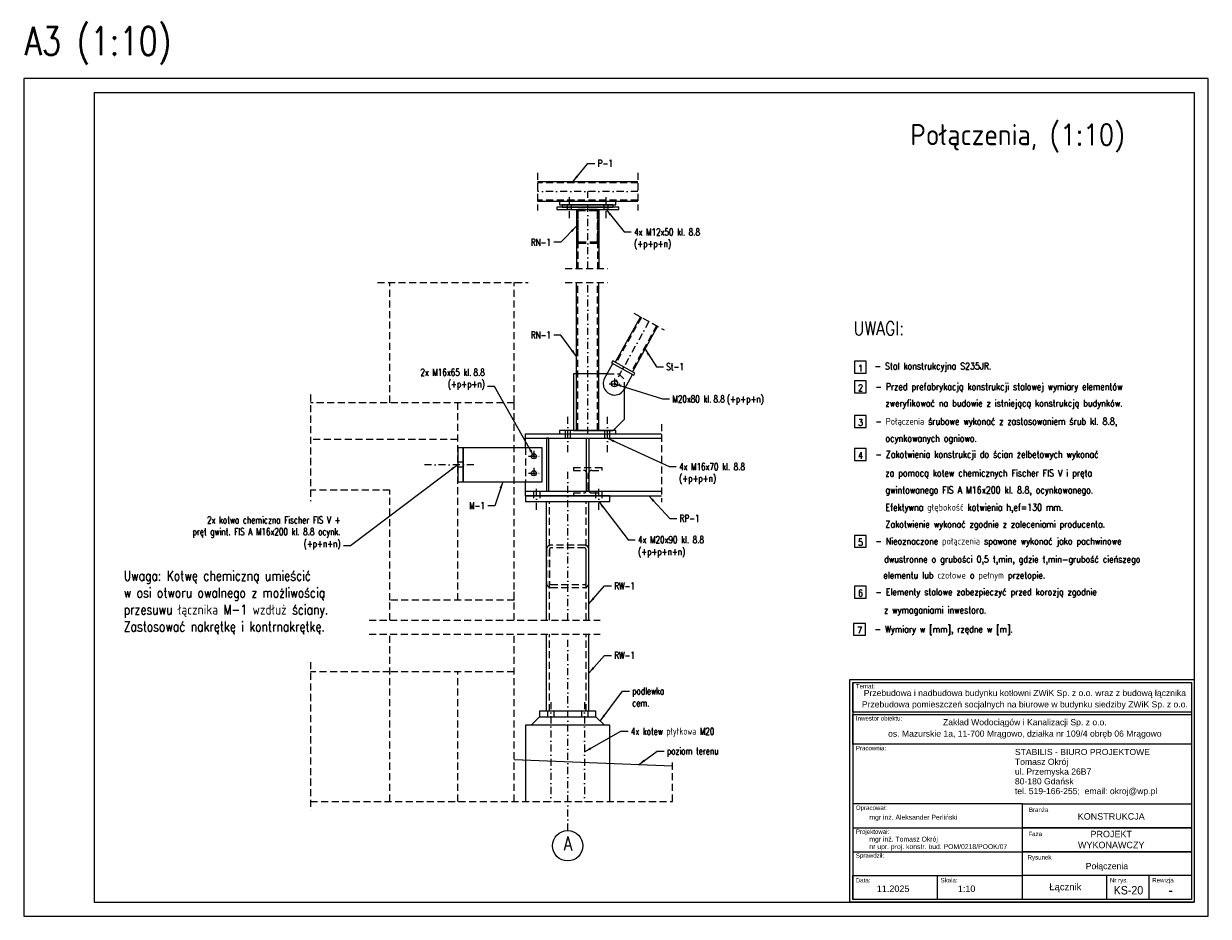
# Model space of a CAD drawing. Header units: centimetres. Extents: x 686402 to 1830517, y -1283654 to -666360.
# Tile 19 of 35: x 1771177 to 1775377, y -1068388 to -1065224. Entities that reach past the tile are written whole.
import ezdxf
from ezdxf.enums import TextEntityAlignment as Align

# ---------------------------------------------------------------- set-up
doc = ezdxf.new("R2010")
doc.units = ezdxf.units.CM
doc.header["$LTSCALE"] = 50
doc.header["$MEASUREMENT"] = 0
doc.linetypes.add('DASHDOT', pattern=[1, 0.5, -0.25, 0, -0.25])
doc.linetypes.add('DASHED', pattern=[0.75, 0.5, -0.25])
for name, color, linetype in [('0-Ramki', 2, 'Continuous'), ('5', 9, 'Continuous'), ('k_stal_niewid', 4, 'DASHED'), ('k_stal_opisy_5', 2, 'Continuous'), ('k_stal_osie', 1, 'DASHDOT'), ('k_stal_otwory', 1, 'DASHDOT'), ('k_stal_widok', 7, 'Continuous'), ('k_stal_wymiary', 3, 'Continuous'), ('k_żelbet', 6, 'Continuous')]:
    doc.layers.add(name, color=color, linetype=linetype)
doc.styles.add('MSE-200', font='romans.shx', dxfattribs={"width": 0.8, "height": 40})
doc.styles.add('ROMANS', font='ROMANS.SHX', dxfattribs={"width": 0.85})
doc.styles.add('standard2', font='ARIAL.TTF', dxfattribs={"height": 20})
doc.styles.add('TXT3', font='romans.shx', dxfattribs={"width": 0.75})
doc.dimstyles.new('Skala_1_10', dxfattribs={"dimscale": 10, "dimtxt": 2.5, "dimasz": 2.5, "dimexe": 1, "dimexo": 1, "dimgap": 1, "dimtad": 1, "dimdec": 0, "dimzin": 0, "dimdsep": 46, "dimtxsty": 'TXT3', "dimcen": 2.5, "dimadec": 0, "dimazin": 0, "dimtfac": 1, "dimtdec": 0, "dimtmove": 0, "dimatfit": 3, "dimfxl": 0, "dimtolj": 1, "dimtzin": 0, "dimarcsym": 0})

msp = doc.modelspace()

# ---------------------------------------------------------------- linework, layer by layer
at = {"layer": '0-Ramki', "color": 1}
for p, q in [((1771426.6, -1065468.2), (1771426.6, -1068338.2)), ((1771426.6, -1065468.2), (1775326.6, -1065468.2)), ((1775326.6, -1065468.2), (1775326.6, -1068338.2)), ((1771426.6, -1068338.2), (1775326.6, -1068338.2))]:
    msp.add_line(p, q, dxfattribs=at)
at = {"layer": '0-Ramki', "color": 2}
for p, q in [((1774115.9, -1067559), (1774115.9, -1068328.5)), ((1775316.9, -1067559), (1775316.9, -1068328.5)), ((1774717.5, -1067989.8), (1774115.9, -1067989.8)), ((1774115.9, -1067989.8), (1774115.9, -1068243.8)), ((1774717.5, -1068243.8), (1774717.5, -1067989.8)), ((1774115.9, -1068074.5), (1774717.5, -1068074.5)), ((1774115.9, -1068159.2), (1774717.5, -1068159.2)), ((1774717.5, -1068159.2), (1775316.9, -1068159.2)), ((1774115.9, -1068243.8), (1774717.5, -1068243.8)), ((1774115.9, -1068328.5), (1774115.9, -1068243.8)), ((1774416.7, -1068328.5), (1774416.7, -1068243.8)), ((1774717.5, -1068328.5), (1774717.5, -1068243.8)), ((1775017.2, -1068328.5), (1775017.2, -1068243.8)), ((1775167.1, -1068328.5), (1775167.1, -1068243.8)), ((1775316.9, -1068243.8), (1775316.9, -1068328.5)), ((1775316.9, -1068328.5), (1774115.9, -1068328.5))]:
    msp.add_line(p, q, dxfattribs=at)
at = {"layer": '0-Ramki', "color": 1}
msp.add_lwpolyline([(1774106.2, -1067549.2), (1775326.6, -1067549.2), (1775326.6, -1068338.2), (1774106.2, -1068338.2)], close=True, dxfattribs=at)
at = {"layer": '0-Ramki', "color": 2}
for points in [[(1774115.9, -1067559), (1775316.9, -1067559), (1775316.9, -1067664.4), (1774115.9, -1067664.4)], [(1774115.9, -1067672.7), (1775316.9, -1067672.7), (1775316.9, -1067778.1), (1774115.9, -1067778.1)], [(1774717.5, -1067989.8), (1775316.9, -1067989.8), (1775316.9, -1068074.5), (1774717.5, -1068074.5)], [(1774717.5, -1068074.5), (1775316.9, -1068074.5), (1775316.9, -1068159.2), (1774717.5, -1068159.2)], [(1774717.5, -1068159.2), (1775316.9, -1068159.2), (1775316.9, -1068243.8), (1774717.5, -1068243.8)]]:
    msp.add_lwpolyline(points, close=True, dxfattribs=at)
at = {"layer": '5'}
for points in [[(1774121.9, -1066462.6), (1774163.7, -1066462.6), (1774163.7, -1066420.8), (1774121.9, -1066420.8)], [(1774121.9, -1066532.5), (1774163.7, -1066532.5), (1774163.7, -1066490.6), (1774121.9, -1066490.6)], [(1774121.9, -1066655.4), (1774163.7, -1066655.4), (1774163.7, -1066613.5), (1774121.9, -1066613.5)], [(1774121.9, -1066772.3), (1774163.7, -1066772.3), (1774163.7, -1066730.4), (1774121.9, -1066730.4)], [(1774121.9, -1067080.2), (1774163.7, -1067080.2), (1774163.7, -1067038.3), (1774121.9, -1067038.3)], [(1774121.9, -1067260.2), (1774163.7, -1067260.2), (1774163.7, -1067218.3), (1774121.9, -1067218.3)], [(1774118.9, -1067392.1), (1774160.8, -1067392.1), (1774160.8, -1067350.2), (1774118.9, -1067350.2)]]:
    msp.add_lwpolyline(points, close=True, dxfattribs=at)
at = {"layer": 'Defpoints'}
msp.add_lwpolyline([(1771176.6, -1068388.2), (1775376.6, -1068388.2), (1775376.6, -1065418.2), (1771176.6, -1065418.2)], close=True, dxfattribs=at)
at = {"layer": 'k_stal_niewid'}
for p, q in [((1772998.7, -1065752.5), (1772998.7, -1065885.8)), ((1773354, -1065788.2), (1772998.7, -1065788.2)), ((1773354, -1065752.5), (1773354, -1065885.8)), ((1773354, -1065850.2), (1772998.7, -1065850.2)), ((1773104.3, -1065882.2), (1773104.3, -1065866.2)), ((1773118.3, -1065882.2), (1773118.3, -1065866.2)), ((1773234.3, -1065882.2), (1773234.3, -1065866.2)), ((1773248.3, -1065882.2), (1773248.3, -1065866.2)), ((1773141.3, -1065882.2), (1773141.3, -1066091.6)), ((1773211.3, -1065882.2), (1773211.3, -1066091.6)), ((1773095.9, -1066091.6), (1773246.9, -1066091.6)), ((1772430.9, -1066141.6), (1772965.1, -1066141.6)), ((1772475.3, -1066567.6), (1772475.3, -1066141.6)), ((1772915.3, -1066567.6), (1772915.3, -1066141.6)), ((1773095.9, -1066141.6), (1773246.9, -1066141.6)), ((1773141.3, -1066665.6), (1773141.3, -1066141.6)), ((1773211.3, -1066665.6), (1773211.3, -1066141.6)), ((1773339.5, -1066249.8), (1773447.7, -1066309.7)), ((1773366.5, -1066264.7), (1773277.1, -1066426.1)), ((1773420.7, -1066294.8), (1773331.4, -1066456.1)), ((1773245, -1066465.6), (1773286.3, -1066465.6)), ((1773286.3, -1066465.6), (1773306.3, -1066485.6)), ((1773306.3, -1066520), (1773306.3, -1066485.6)), ((1772193.6, -1066538.6), (1772193.6, -1066916.9)), ((1772915.3, -1066567.6), (1772193.6, -1066567.6)), ((1772715.3, -1067267.6), (1772715.3, -1066567.6)), ((1772915.3, -1067267.6), (1772915.3, -1066567.6)), ((1773097.3, -1066693.6), (1773097.3, -1066665.6)), ((1773115.3, -1066693.6), (1773115.3, -1066665.6)), ((1773237.3, -1066693.6), (1773237.3, -1066665.6)), ((1773255.3, -1066693.6), (1773255.3, -1066665.6)), ((1773437.7, -1066643.4), (1773437.7, -1066920.3)), ((1772715.3, -1066697.6), (1772193.6, -1066697.6)), ((1772955.3, -1066727.6), (1772955.3, -1066847.6)), ((1772735.3, -1066778.6), (1772715.3, -1066778.6)), ((1772735.3, -1066796.6), (1772715.3, -1066796.6)), ((1773126.3, -1066797.6), (1773226.3, -1066797.6)), ((1773126.3, -1066797.6), (1773126.3, -1066807.6)), ((1773226.3, -1066797.6), (1773226.3, -1066807.6)), ((1773126.3, -1066807.6), (1773161.3, -1066807.6)), ((1773173.3, -1066875.6), (1773173.3, -1066819.6)), ((1773179.3, -1066875.6), (1773179.3, -1066819.6)), ((1773191.3, -1066807.6), (1773226.3, -1066807.6)), ((1772475.3, -1066877.6), (1772193.6, -1066877.6)), ((1772475.3, -1067267.6), (1772475.3, -1066877.6)), ((1772984.3, -1066881.6), (1772984.3, -1066917.6)), ((1773006.3, -1066881.6), (1773006.3, -1066917.6)), ((1773204.3, -1066881.6), (1773204.3, -1066917.6)), ((1773226.3, -1066881.6), (1773226.3, -1066917.6)), ((1773040.3, -1067338.4), (1773040.3, -1066917.6)), ((1773126.3, -1066887.6), (1773161.3, -1066887.6)), ((1773126.3, -1066887.6), (1773126.3, -1066897.6)), ((1773126.3, -1066897.6), (1773226.3, -1066897.6)), ((1773170.3, -1067338.4), (1773170.3, -1066917.6)), ((1773191.3, -1066887.6), (1773226.3, -1066887.6)), ((1773226.3, -1066887.6), (1773226.3, -1066897.6)), ((1772915.3, -1067338.4), (1772915.3, -1067222.6)), ((1772915.3, -1067267.6), (1772475.3, -1067267.6)), ((1772475.3, -1067338.4), (1772475.3, -1067267.6)), ((1772401.1, -1067338.4), (1772972.6, -1067338.4)), ((1772972.6, -1067338.4), (1773220.6, -1067338.4)), ((1772401.1, -1067388.4), (1772972.6, -1067388.4)), ((1772475.3, -1067981.1), (1772475.3, -1067388.4)), ((1772915.3, -1067981.1), (1772915.3, -1067388.4)), ((1772972.6, -1067388.4), (1773220.6, -1067388.4)), ((1773040.3, -1067661.1), (1773040.3, -1067388.4)), ((1773170.3, -1067661.1), (1773170.3, -1067388.4)), ((1772193.6, -1067487.7), (1772193.6, -1068013)), ((1772475.3, -1067521.1), (1772193.6, -1067521.1)), ((1772915.3, -1067521.1), (1772475.3, -1067521.1)), ((1772715.3, -1067981.1), (1772715.3, -1067521.1)), ((1773034.3, -1067661.1), (1773034.3, -1067681.1)), ((1773056.3, -1067661.1), (1773056.3, -1067681.1)), ((1773154.3, -1067661.1), (1773154.3, -1067681.1)), ((1773176.3, -1067661.1), (1773176.3, -1067681.1)), ((1773476.8, -1067981.1), (1773476.8, -1067837.5)), ((1772193.6, -1067981.1), (1773476.8, -1067981.1))]:
    msp.add_line(p, q, dxfattribs=at)
for points in [[(1773146.3, -1066002.2), (1773206.3, -1066002.2, 0.414214), (1773216.3, -1065992.2), (1773216.3, -1065892.2, 0.414214), (1773206.3, -1065882.2), (1773146.3, -1065882.2, 0.414214), (1773136.3, -1065892.2), (1773136.3, -1065992.2, 0.414214)], [(1773146.3, -1065997.2), (1773206.3, -1065997.2, 0.414214), (1773211.3, -1065992.2), (1773211.3, -1065892.2, 0.414214), (1773206.3, -1065887.2), (1773146.3, -1065887.2, 0.414214), (1773141.3, -1065892.2), (1773141.3, -1065992.2, 0.414214)], [(1773045.3, -1067222.6), (1773165.3, -1067222.6, 0.414214), (1773180.3, -1067207.6), (1773180.3, -1067087.6, 0.414214), (1773165.3, -1067072.6), (1773045.3, -1067072.6, 0.414214), (1773030.3, -1067087.6), (1773030.3, -1067207.6, 0.414214)], [(1773045.3, -1067212.6), (1773165.3, -1067212.6, 0.414214), (1773170.3, -1067207.6), (1773170.3, -1067087.6, 0.414214), (1773165.3, -1067082.6), (1773045.3, -1067082.6, 0.414214), (1773040.3, -1067087.6), (1773040.3, -1067207.6, 0.414214)]]:
    msp.add_lwpolyline(points, format="xyb", close=True, dxfattribs=at)
for centre, start, end in [((1773161.3, -1066819.6), 0, 90), ((1773191.3, -1066819.6), 90, 180), ((1773161.3, -1066875.6), 270, 0), ((1773191.3, -1066875.6), 180, 270)]:
    msp.add_arc(centre, 12, start, end, dxfattribs=at)
at = {"layer": 'k_stal_osie'}
for p, q in [((1773354, -1065819.2), (1772998.7, -1065819.2)), ((1773176.3, -1066091.6), (1773176.3, -1065819.2)), ((1773176.3, -1066677.6), (1773176.3, -1066141.6)), ((1773393.6, -1066279.8), (1773271.3, -1066500.6)), ((1773105.3, -1067338.4), (1773105.3, -1066788.6)), ((1773105.3, -1068084.3), (1773105.3, -1067388.4))]:
    msp.add_line(p, q, dxfattribs=at)
at = {"layer": 'k_stal_otwory'}
for p, q in [((1773111.3, -1065913.7), (1773111.3, -1065834.6)), ((1773241.3, -1065913.7), (1773241.3, -1065834.6)), ((1773252.1, -1066500.6), (1773290.5, -1066500.6)), ((1773271.3, -1066481.4), (1773271.3, -1066519.8)), ((1773106.3, -1066743.2), (1773106.3, -1066612)), ((1773246.3, -1066743.2), (1773246.3, -1066612)), ((1772966.1, -1066757.6), (1773004.5, -1066757.6)), ((1772985.3, -1066738.4), (1772985.3, -1066776.8)), ((1772772.9, -1066787.6), (1772596.6, -1066787.6)), ((1772985.3, -1066798.4), (1772985.3, -1066836.8)), ((1772966.1, -1066817.6), (1773004.5, -1066817.6)), ((1772995.3, -1066947.6), (1772995.3, -1066847.6)), ((1773215.3, -1066947.6), (1773215.3, -1066847.6)), ((1773045.3, -1067629.2), (1773045.3, -1067981.1)), ((1773165.3, -1067629.2), (1773165.3, -1067981.1))]:
    msp.add_line(p, q, dxfattribs=at)
at = {"layer": 'k_stal_widok'}
for p, q in [((1773354, -1065784.2), (1772998.7, -1065784.2)), ((1773354, -1065854.2), (1772998.7, -1065854.2)), ((1773136.3, -1065882.2), (1773136.3, -1066091.6)), ((1773216.3, -1065882.2), (1773216.3, -1066091.6)), ((1773136.3, -1066665.6), (1773136.3, -1066141.6)), ((1773216.3, -1066665.6), (1773216.3, -1066141.6)), ((1773363, -1066262.8), (1773273.6, -1066424.2)), ((1773424.2, -1066296.7), (1773334.9, -1066458.1)), ((1773236.3, -1066481.3), (1773265.4, -1066428.8)), ((1773306.3, -1066520), (1773335.4, -1066467.5)), ((1772955.3, -1066677.6), (1773437.7, -1066677.6)), ((1772955.3, -1066727.6), (1772955.3, -1066677.6)), ((1772955.3, -1066693.6), (1773437.7, -1066693.6)), ((1772955.3, -1066897.6), (1772955.3, -1066847.6)), ((1772955.3, -1066881.6), (1773437.7, -1066881.6)), ((1772955.3, -1066897.6), (1773437.7, -1066897.6)), ((1773030.3, -1067338.4), (1773030.3, -1066917.6)), ((1773180.3, -1067338.4), (1773180.3, -1066917.6)), ((1773030.3, -1067661.1), (1773030.3, -1067388.4)), ((1773180.3, -1067661.1), (1773180.3, -1067388.4))]:
    msp.add_line(p, q, dxfattribs=at)
for points in [[(1773066.3, -1065882.2), (1773286.3, -1065882.2), (1773286.3, -1065874.2), (1773066.3, -1065874.2)], [(1773076.3, -1065866.2), (1773276.3, -1065866.2), (1773276.3, -1065854.2), (1773076.3, -1065854.2)], [(1773086.3, -1065874.2), (1773266.3, -1065874.2), (1773266.3, -1065866.2), (1773086.3, -1065866.2)], [(1773343.6, -1066462.9), (1773264.9, -1066419.3), (1773261, -1066426.3), (1773339.8, -1066469.9)], [(1773076.3, -1066677.6), (1773276.3, -1066677.6), (1773276.3, -1066665.6), (1773076.3, -1066665.6)], [(1773030.3, -1066881.6), (1773038.3, -1066881.6), (1773038.3, -1066693.6), (1773030.3, -1066693.6)], [(1773180.3, -1066881.6), (1773172.3, -1066881.6), (1773172.3, -1066693.6), (1773180.3, -1066693.6)], [(1772715.3, -1066847.6), (1772735.3, -1066847.6), (1772735.3, -1066727.6), (1772715.3, -1066727.6)], [(1772735.3, -1066847.6), (1773015.3, -1066847.6), (1773015.3, -1066727.6), (1772735.3, -1066727.6)], [(1772955.3, -1066917.6), (1773255.3, -1066917.6), (1773255.3, -1066897.6), (1772955.3, -1066897.6)], [(1773005.3, -1067681.1), (1773205.3, -1067681.1), (1773205.3, -1067661.1), (1773005.3, -1067661.1)]]:
    msp.add_lwpolyline(points, close=True, dxfattribs=at)
for points in [[(1773245, -1066465.6), (1773126.3, -1066465.6), (1773126.3, -1066665.6), (1773266.3, -1066665.6), (1773306.3, -1066625.6), (1773306.3, -1066520)], [(1773255.3, -1067981.1), (1773255.3, -1067711.1), (1772955.3, -1067711.1), (1772955.3, -1067981.1)]]:
    msp.add_lwpolyline(points, dxfattribs=at)
for centre, radius in [((1773271.3, -1066500.6), 11), ((1772985.3, -1066757.6), 9), ((1772985.3, -1066817.6), 9)]:
    msp.add_circle(centre, radius, dxfattribs=at)
msp.add_arc((1773271.3, -1066500.6), 40, 151.0367, 331.045, dxfattribs=at)
at = {"layer": 'k_stal_wymiary'}
for p, q in [((1773005.3, -1067681.1), (1772975.3, -1067711.1)), ((1773205.3, -1067681.1), (1773235.3, -1067711.1))]:
    msp.add_line(p, q, dxfattribs=at)
msp.add_circle((1773105.3, -1068138.2), 53.8, dxfattribs=at)
at = {"layer": 'k_żelbet'}
msp.add_line((1773476.8, -1067855.9), (1772915.3, -1067833.5), dxfattribs=at)

# ---------------------------------------------------------------- texts
at = {"layer": '0-Ramki', "color": 1, "style": 'standard2'}
for s, height, p in [('Temat:', 15.57, (1774127, -1067572.7)), ('Inwestor obiektu:', 15.568, (1774127, -1067686.4)), ('Pracownia:', 15.57, (1774127, -1067791.8)), ('STABILIS - BIURO PROJEKTOWE', 21.795, (1774691, -1067805.8)), ('Tomasz Okrój', 21.795, (1774691, -1067840.5)), ('ul. Przemyska 26B7', 21.795, (1774691, -1067875.1)), ('tel. 519-166-255;  email: okroj@wp.pl', 21.795, (1774691, -1067944.4)), ('80-180 Gdańsk', 21.795, (1774691, -1067909.7)), ('Opracował:', 15.57, (1774127, -1068003.5)), ('mgr inż. Aleksander Perliński', 17.297, (1774174.9, -1068037.2)), ('Projektował:', 15.568, (1774127, -1068088.2)), ('mgr inż. Tomasz Okrój', 17.297, (1774174.9, -1068114.6)), ('nr upr. proj. konstr. bud. POM/0218/POOK/07', 17.297, (1774174.9, -1068141.2)), ('Sprawdził:', 15.57, (1774127, -1068172.9)), ('Data:', 15.57, (1774126.6, -1068260.4)), ('Skala:', 15.57, (1774427.3, -1068260.4)), ('Nr rys.', 15.57, (1775027.8, -1068260.4)), ('Rewizja', 15.57, (1775177.7, -1068260.4))]:
    msp.add_text(s, height=height, rotation=360, dxfattribs=at).set_placement(p, align=Align.MIDDLE_LEFT)
for s, height, p in [('Branża', 15.57, (1774775, -1068010.5)), ('KONSTRUKCJA', 22.832, (1775032.4, -1068034.1)), ('Faza', 15.57, (1774763, -1068096.3)), ('PROJEKT', 22.83, (1775032.4, -1068096.6)), ('WYKONAWCZY', 22.83, (1775032.4, -1068135.5)), ('Rysunek', 15.57, (1774778.3, -1068179.2)), ('Połączenia', 22, (1775017.2, -1068210.2)), ('Łącznik', 24, (1774869.9, -1068283.8)), ('11.2025', 22.83, (1774259.1, -1068290.5)), ('1:10', 22.83, (1774519.6, -1068290.5)), ('-', 36.3, (1775243.4, -1068295.8))]:
    msp.add_text(s, height=height, rotation=360, dxfattribs=at).set_placement(p, align=Align.MIDDLE_CENTER)
at = {"layer": '0-Ramki', "color": 1, "style": 'standard2', "width": 0.9}
msp.add_text('KS-20', height=30, rotation=360, dxfattribs=at).set_placement((1775093.5, -1068295.8), align=Align.MIDDLE_CENTER)
at = {"layer": '0-Ramki', "color": 1, "width": 1336.4, "attachment_point": 2, "style": 'standard2'}
for s, insert, char_height in [('{\\fArial|b0|i0|c238|p34;Przebudowa i nadbudowa budynku kotłowni ZWiK Sp. z o.o. wraz z budową łącznika}', (1774726.2, -1067585.8), 21.7946), ('{\\fArial|b0|i0|c238|p34;Przebudowa pomieszczeń socjalnych na biurowe w budynku siedziby ZWiK Sp. z o.o.}', (1774726.2, -1067626), 21.7946), ('{\\fArial|b0|i0|c238|p34;Zakład Wodociągów i Kanalizacji Sp. z o.o.}', (1774726.2, -1067689.4), 21.795), ('{\\fArial|b0|i0|c238|p34;os. Mazurskie 1a, 11-700 Mrągowo, działka nr 109/4 obręb 06 Mrągowo}', (1774726.2, -1067729.7), 21.795)]:
    msp.add_mtext(s, dxfattribs=dict(at, insert=insert, char_height=char_height))
at = {"layer": '5', "style": 'ROMANS', "width": 0.85}
for s, p in [('- Stal konstrukcyjna S235JR. ', (1774193.5, -1066449.9)), ('- Przed prefabrykacją konstrukcji stalowej wymiary elementów ', (1774196.5, -1066522.8)), ('zweryfikować na budowie z istniejącą konstrukcją budynków.', (1774232, -1066581.3)), ('- Połączenia śrubowe wykonać z zastosowaniem śrub kl. 8.8, ', (1774196.5, -1066645.7)), ('ocynkowanych ogniowo. ', (1774232, -1066705.9)), ('- Zakotwienia konstrukcji do ścian żelbetowych wykonać', (1774196.5, -1066762.5)), ('za pomocą kotew chemicznych Fischer FIS V i pręta', (1774232, -1066829)), ('gwintowanego FIS A M16x200 kl. 8.8, ocynkowanego.', (1774232, -1066889)), ('Efektywna głębokość kotwienia h,ef=130 mm.', (1774232, -1066950.4)), ('Zakotwienie wykonać zgodnie z zaleceniami producenta.', (1774232, -1067010.4)), ('- Nieoznaczone połączenia spawane wykonać jako pachwinowe', (1774196.5, -1067070.4)), ('  dwustronne o grubości 0,5 t,min, gdzie t,min-grubość cieńszego', (1774199.2, -1067134.5)), ('  elementu lub czołowe o pełnym przetopie. ', (1774196.5, -1067191.1)), ('- Elementy stalowe zabezpieczyć przed korozją zgodnie ', (1774196.5, -1067250.4)), ('  z wymaganiami inwestora.', (1774199.2, -1067314.5)), ('- Wymiary w [mm], rzędne w [m].', (1774193.6, -1067382.3))]:
    msp.add_text(s, height=23.94, dxfattribs=at).set_placement(p)
for tag, p in [('1', (1774143.6, -1066456.9)), ('2', (1774143.6, -1066526.8)), ('3', (1774143.6, -1066649.7)), ('4', (1774143.6, -1066766.5)), ('5', (1774143.6, -1067074.4)), ('6', (1774143.6, -1067254.4)), ('7', (1774140.7, -1067386.3))]:
    msp.add_attdef(tag, text='1', height=23.9, dxfattribs=at).set_placement(p, align=Align.CENTER)
at = {"layer": 'k_stal_opisy_5', "ltscale": 0.6, "style": 'ROMANS', "width": 0.85}
msp.add_text('Połączenia, (1:10)', height=75, dxfattribs=at).set_placement((1774320.3, -1065654.9))
at = {"layer": 'k_stal_opisy_5', "color": 2, "style": 'ROMANS', "width": 0.85}
msp.add_text('UWAGI:', height=47.88, dxfattribs=at).set_placement((1774118.8, -1066327.7))
at = {"layer": 'k_stal_widok', "style": 'MSE-200', "width": 0.8}
msp.add_text('A3 (1:10)', height=100, dxfattribs=at).set_placement((1771179.3, -1065335.8))
at = {"layer": 'k_stal_wymiary', "style": 'MSE-200', "width": 0.8}
for s, height, p in [('Uwaga: Kotwę chemiczną umieścić ', 35, (1771531.4, -1067198.6)), ('w osi otworu owalnego z możliwością', 35, (1771531.4, -1067258.6)), ('przesuwu łącznika M-1 wzdłuż ściany.', 35, (1771531.4, -1067318.6)), ('Zastosować nakrętkę i kontrnakrętkę. ', 35, (1771531.4, -1067378.6)), ('A', 50, (1773090.7, -1068155.1))]:
    msp.add_text(s, height=height, dxfattribs=at).set_placement(p)
at = {"layer": 'k_stal_wymiary', "char_height": 25, "style": 'TXT3'}
for s, insert, width, attachment_point in [('\\A1;P-1', (1773211.8, -1065706.7), 60, 1), ('\\A1;4x M12x50 kl. 8.8 (+p+p+n)', (1773340.7, -1065949.8), 274.62, 1), ('\\A1;RN-1', (1773046.3, -1066011.3), 60, 9), ('\\A1;RN-1', (1773046.3, -1066340.3), 60, 9), ('2x M16x65 kl.{\\fTahoma|b0|i0|c0|p32; }8.8 (+p+p+n)', (1772811.4, -1066522.5), 279.17, 9), ('\\A1;St-1', (1773454.7, -1066427.8), 60, 1), ('M20x80 kl.{\\fTahoma|b0|i0|c0|p32; }8.8{\\fTahoma|b0|i0|c0|p32; }(+p+p+n)', (1773476.6, -1066541.6), 334.876, 1), ('\\A1;4x M16x70 kl. 8.8 (+p+p+n)', (1773500.2, -1066781.7), 263.01, 1), ('\\A1;M-1', (1772812.1, -1066945.5), 60, 9), ('\\A1;RP-1', (1773502.4, -1066965.6), 60, 1), ('2x kotw{\\fRomanS|b0|i0|c238|p34;a} chemiczna Fischer FIS V + pręt gwint. FIS A M16x{\\fRomanS|b0|i0|c238|p34;200} kl. 8.8 ocynk. (+p+n+n)', (1772300, -1067087.8), 576.49, 9), ('4x M20x90 kl. 8.8 (+p+p+n+n)', (1773354.8, -1067041.1), 322.57, 1), ('\\A1;RW-1', (1773270.5, -1067204.6), 60, 1), ('\\A1;RW-1', (1773270.5, -1067450.8), 60, 1), ('\\A1;podlewka cem.', (1773334.2, -1067577.5), 60, 1), ('\\A1;4x kotew płytkowa M20', (1773329.2, -1067719.7), 380.198, 1), ('\\A1;poziom terenu', (1773457.5, -1067789.8), 215.624, 1)]:
    msp.add_mtext(s, dxfattribs=dict(at, insert=insert, width=width, attachment_point=attachment_point))

# ---------------------------------------------------------------- leaders
at = {"layer": 'k_stal_wymiary', "annotation_type": 0, "has_hookline": 1}
for points, hookline_direction, text_width in [([(1773123.1, -1065784.2), (1773176.8, -1065719.2), (1773201.8, -1065719.2)], 0, 46.4), ([(1773241.3, -1065882.2), (1773305.7, -1065962.3), (1773330.7, -1065962.3)], 0, 258.9), ([(1773136.3, -1065942.2), (1773081.3, -1065998.8), (1773056.3, -1065998.8)], 1, 66.1), ([(1773136.3, -1066403.6), (1773081.3, -1066327.8), (1773056.3, -1066327.8)], 1, 66.1), ([(1773379.5, -1066377.4), (1773419.7, -1066440.3), (1773444.7, -1066440.3)], 0, 58), ([(1773271.3, -1066500.6), (1773441.6, -1066554.1), (1773466.6, -1066554.1)], 0, 209), ([(1772985.3, -1066757.6), (1772846.4, -1066510), (1772821.4, -1066510)], 1, 250), ([(1773246.3, -1066693.6), (1773465.2, -1066794.2), (1773490.2, -1066794.2)], 0, 258.9), ([(1772715.3, -1066787.6), (1772335, -1067075.3), (1772310, -1067075.3)], 1, 538.4), ([(1772875.3, -1066847.6), (1772847.1, -1066933), (1772822.1, -1066933)], 1, 49.1), ([(1773215.3, -1066917.6), (1773319.8, -1067053.6), (1773344.8, -1067053.6)], 0, 262.5), ([(1773392.6, -1066897.6), (1773467.4, -1066978.1), (1773492.4, -1066978.1)], 0, 65.2), ([(1773180.3, -1067280.1), (1773235.5, -1067217.1), (1773260.5, -1067217.1)], 0, 67.9), ([(1773180.3, -1067526.4), (1773235.5, -1067463.3), (1773260.5, -1067463.3)], 0, 67.9), ([(1773220.3, -1067696.1), (1773299.2, -1067590), (1773324.2, -1067590)], 0, 119.6), ([(1773165.3, -1067805.1), (1773294.2, -1067732.2), (1773319.2, -1067732.2)], 0, 339.3), ([(1773356.7, -1067851.2), (1773422.5, -1067802.3), (1773447.5, -1067802.3)], 0, 200)]:
    msp.add_leader(points, dimstyle='Skala_1_10', override={"dimgap": 1, "dimtad": 0}, dxfattribs=dict(at, hookline_direction=hookline_direction, text_width=text_width))

doc.saveas('drawing.dxf')
